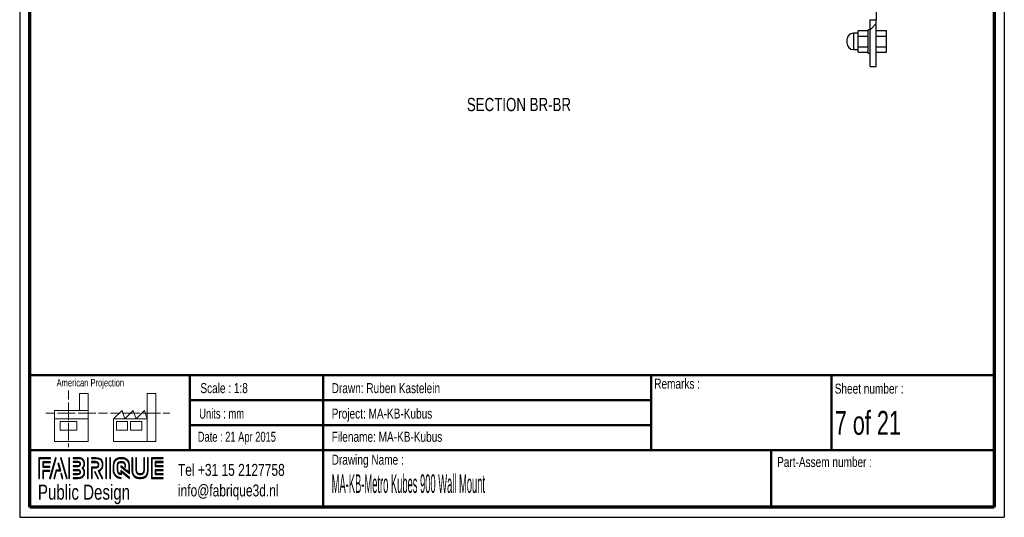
# Paper-space layout 'MA-KB-Kubus Wall Mount section BR-BR' of a CAD drawing. Header units: millimetres. Extents: x 7 to 203, y 7 to 289.
# Tile 1 of 2: x 7 to 203, y 7 to 107. Entities that reach past the tile are written whole.
import ezdxf

# ---------------------------------------------------------------- set-up
doc = ezdxf.new("R2010")
doc.units = ezdxf.units.MM
for name, color, linetype in [('FORMAT', 7, 'Continuous'), ('LAYER1', 7, 'Continuous'), ('LAYER2', 7, 'Continuous'), ('LOGO', 7, 'Continuous')]:
    doc.layers.add(name, color=color, linetype=linetype)
doc.styles.add('SLDTEXTSTYLE0', font='TXT', dxfattribs={"width": 0.7})
doc.styles.add('SLDTEXTSTYLE1', font='TXT', dxfattribs={"width": 0.75})
doc.styles.add('SLDTEXTSTYLE2', font='TXT', dxfattribs={"width": 0.678571})
doc.styles.add('SLDTEXTSTYLE3', font='TXT', dxfattribs={"width": 0.694444})
doc.styles.add('SLDTEXTSTYLE4', font='TXT', dxfattribs={"width": 0.37675})

psp = doc.layouts.new('MA-KB-Kubus Wall Mount section BR-BR')

# ---------------------------------------------------------------- hatches: boundary and pattern name
at = {"linetype": 'Continuous', "lineweight": 18}
h = psp.add_hatch(dxfattribs=at)
h.set_pattern_fill('ANSI32', style=0)
h.paths.add_polyline_path([(176.56, 106.7), (176.56, 97.39), (177.81, 97.39), (177.81, 106.7)], flags=0)
at = {"layer": 'LOGO'}
for points in [[(10.69, 15.13), (10.83, 15.13), (10.83, 19.12), (13.02, 19.12), (13.02, 19.26), (10.69, 19.26)], [(11.59, 17.51), (11.59, 18.34), (13.02, 18.34), (13.02, 18.48), (11.45, 18.48), (11.45, 17.37), (12.89, 17.37), (12.89, 17.51)], [(14.15, 19.28), (14.01, 19.28), (12.83, 15.16), (12.97, 15.16)], [(13.79, 15.16), (14.2, 16.67), (15.04, 16.67), (14.64, 18.16), (14.49, 18.16), (14.86, 16.81), (14.1, 16.81), (13.65, 15.16)], [(16.32, 15.16), (15.14, 19.28), (14.99, 19.28), (16.17, 15.16)], [(16.82, 15.16), (16.82, 19.28), (16.68, 19.28), (16.68, 15.16)], [(20.52, 15.16), (20.52, 19.28), (20.38, 19.28), (20.38, 15.16)], [(24.17, 15.16), (24.17, 19.28), (24.03, 19.28), (24.03, 15.16)], [(24.95, 15.16), (24.95, 19.28), (24.82, 19.28), (24.82, 15.16)], [(34.03, 17.68), (34.03, 18.36), (35.46, 18.36), (35.46, 18.5), (33.89, 18.5), (33.89, 17.54), (35.46, 17.54), (35.46, 17.68)], [(11.59, 15.13), (11.59, 16.59), (12.89, 16.59), (12.89, 16.73), (11.45, 16.73), (11.45, 15.13)], [(15.49, 15.16), (15.21, 16.14), (15.07, 16.14), (15.35, 15.16)], [(22.57, 15.16), (21.91, 16.5), (21.76, 16.5), (22.42, 15.16)], [(35.46, 15.94), (35.46, 16.08), (34.03, 16.08), (34.03, 16.76), (35.46, 16.76), (35.46, 16.9), (33.89, 16.9), (33.89, 15.94)]]:
    psp.add_hatch(color=7, dxfattribs=at).paths.add_polyline_path(points, flags=0)
h = psp.add_hatch(color=7, dxfattribs=at)
edge = h.paths.add_edge_path(flags=0)
edge.add_line((17.53, 15.16), (18.54, 15.16))
edge.add_spline(control_points=[(18.54, 15.16), (19.23, 15.16), (19.8, 15.72), (19.8, 16.42), (19.8, 16.71), (19.68, 16.99), (19.48, 17.22), (19.68, 17.45), (19.8, 17.73), (19.8, 18.02), (19.8, 18.72), (19.23, 19.28), (18.54, 19.28)], knot_values=[0, 0, 0, 0, 1, 2, 3, 4, 5, 6, 7, 8, 9, 10, 10, 10, 10], weights=[1, 1, 1, 1, 1, 1, 1, 1, 1, 1, 1, 1, 1], degree=3, periodic=0)
edge.add_line((18.54, 19.28), (17.53, 19.28))
edge.add_line((17.53, 19.28), (17.53, 19.15))
edge.add_line((17.53, 19.15), (18.54, 19.15))
edge.add_spline(control_points=[(18.54, 19.15), (19.16, 19.15), (19.66, 18.64), (19.66, 18.02), (19.66, 17.75), (19.55, 17.48), (19.34, 17.27)], knot_values=[0, 0, 0, 0, 1, 2, 3, 4, 4, 4, 4], weights=[1, 1, 1, 1, 1, 1, 1], degree=3, periodic=0)
edge.add_line((19.34, 17.27), (19.29, 17.22))
edge.add_line((19.29, 17.22), (19.34, 17.17))
edge.add_spline(control_points=[(19.34, 17.17), (19.55, 16.96), (19.66, 16.69), (19.66, 16.42), (19.66, 15.8), (19.16, 15.29), (18.54, 15.29)], knot_values=[0, 0, 0, 0, 1, 2, 3, 4, 4, 4, 4], weights=[1, 1, 1, 1, 1, 1, 1], degree=3, periodic=0)
edge.add_line((18.54, 15.29), (17.53, 15.29))
edge.add_line((17.53, 15.29), (17.53, 15.16))
h = psp.add_hatch(color=7, dxfattribs=at)
edge = h.paths.add_edge_path(flags=0)
edge.add_line((17.53, 17.54), (18.54, 17.54))
edge.add_spline(control_points=[(18.54, 17.54), (18.79, 17.57), (18.97, 17.78), (18.97, 18.02), (18.97, 18.29), (18.76, 18.51), (18.48, 18.51)], knot_values=[0, 0, 0, 0, 1, 2, 3, 4, 4, 4, 4], weights=[1, 1, 1, 1, 1, 1, 1], degree=3, periodic=0)
edge.add_line((18.48, 18.51), (17.53, 18.51))
edge.add_line((17.53, 18.51), (17.53, 18.37))
edge.add_line((17.53, 18.37), (18.48, 18.37))
edge.add_spline(control_points=[(18.48, 18.37), (18.68, 18.37), (18.83, 18.22), (18.83, 18.02), (18.83, 17.85), (18.7, 17.7), (18.53, 17.68)], knot_values=[0, 0, 0, 0, 1, 2, 3, 4, 4, 4, 4], weights=[1, 1, 1, 1, 1, 1, 1], degree=3, periodic=0)
edge.add_line((18.53, 17.68), (17.53, 17.68))
edge.add_line((17.53, 17.68), (17.53, 17.54))
h = psp.add_hatch(color=7, dxfattribs=at)
edge = h.paths.add_edge_path(flags=0)
edge.add_line((23.29, 15.16), (23.44, 15.16))
edge.add_line((23.44, 15.16), (22.72, 16.63))
edge.add_spline(control_points=[(22.72, 16.63), (23.18, 16.87), (23.47, 17.35), (23.47, 17.87), (23.47, 18.65), (22.84, 19.28), (22.06, 19.28)], knot_values=[0, 0, 0, 0, 1, 2, 3, 4, 4, 4, 4], weights=[1, 1, 1, 1, 1, 1, 1], degree=3, periodic=0)
edge.add_line((22.06, 19.28), (21.17, 19.28))
edge.add_line((21.17, 19.28), (21.17, 19.14))
edge.add_line((21.17, 19.14), (22.06, 19.14))
edge.add_spline(control_points=[(22.06, 19.14), (22.76, 19.14), (23.33, 18.57), (23.33, 17.87), (23.33, 17.38), (23.05, 16.93), (22.6, 16.72)], knot_values=[0, 0, 0, 0, 1, 2, 3, 4, 4, 4, 4], weights=[1, 1, 1, 1, 1, 1, 1], degree=3, periodic=0)
edge.add_line((22.6, 16.72), (22.54, 16.69))
edge.add_line((22.54, 16.69), (23.29, 15.16))
h = psp.add_hatch(color=7, dxfattribs=at)
edge = h.paths.add_edge_path(flags=0)
edge.add_line((21.17, 18.36), (22.01, 18.36))
edge.add_spline(control_points=[(22.01, 18.36), (22.28, 18.36), (22.49, 18.14), (22.49, 17.87), (22.49, 17.6), (22.28, 17.38), (22.01, 17.38)], knot_values=[0, 0, 0, 0, 1, 2, 3, 4, 4, 4, 4], weights=[1, 1, 1, 1, 1, 1, 1], degree=3, periodic=0)
edge.add_line((22.01, 17.38), (21.17, 17.38))
edge.add_line((21.17, 17.38), (21.17, 15.16))
edge.add_line((21.17, 15.16), (21.31, 15.16))
edge.add_line((21.31, 15.16), (21.31, 17.24))
edge.add_line((21.31, 17.24), (22.01, 17.24))
edge.add_spline(control_points=[(22.01, 17.24), (22.35, 17.24), (22.63, 17.52), (22.63, 17.87), (22.63, 18.22), (22.35, 18.5), (22.01, 18.5)], knot_values=[0, 0, 0, 0, 1, 2, 3, 4, 4, 4, 4], weights=[1, 1, 1, 1, 1, 1, 1], degree=3, periodic=0)
edge.add_line((22.01, 18.5), (21.17, 18.5))
edge.add_line((21.17, 18.5), (21.17, 18.36))
h = psp.add_hatch(color=7, dxfattribs=at)
edge = h.paths.add_edge_path(flags=0)
edge.add_line((28.76, 16.14), (28.76, 17.65))
edge.add_spline(control_points=[(28.76, 17.65), (28.76, 18.55), (28.03, 19.28), (27.13, 19.28), (26.23, 19.28), (25.5, 18.55), (25.5, 17.65)], knot_values=[0, 0, 0, 0, 1, 2, 3, 4, 4, 4, 4], weights=[1, 1, 1, 1, 1, 1, 1], degree=3, periodic=0)
edge.add_line((25.5, 17.65), (25.5, 16.79))
edge.add_spline(control_points=[(25.5, 16.79), (25.5, 15.89), (26.23, 15.16), (27.13, 15.16)], knot_values=[1, 1, 1, 1, 2, 2, 2, 2], weights=[1, 1, 1, 1], degree=3, periodic=0)
edge.add_line((27.13, 15.16), (27.13, 15.29))
edge.add_spline(control_points=[(27.13, 15.29), (26.31, 15.29), (25.64, 15.97), (25.64, 16.79)], knot_values=[3, 3, 3, 3, 4, 4, 4, 4], weights=[1, 1, 1, 1], degree=3, periodic=0)
edge.add_line((25.64, 16.79), (25.64, 17.65))
edge.add_spline(control_points=[(25.64, 17.65), (25.64, 18.47), (26.31, 19.14), (27.13, 19.14), (27.95, 19.14), (28.62, 18.47), (28.62, 17.65)], knot_values=[0, 0, 0, 0, 1, 2, 3, 4, 4, 4, 4], weights=[1, 1, 1, 1, 1, 1, 1], degree=3, periodic=0)
edge.add_spline(control_points=[(28.62, 17.65), (28.62, 16.65), (28.62, 16.42), (28.43, 16.57), (27.06, 17.64)], knot_values=[0, 0, 0, 0, 1, 2, 2, 2, 2], weights=[1, 1, 1, 1, 1], degree=3, periodic=0)
edge.add_line((27.06, 17.64), (27.06, 17.47))
edge.add_line((27.06, 17.47), (28.76, 16.14))
h = psp.add_hatch(color=7, dxfattribs=at)
edge = h.paths.add_edge_path(flags=0)
edge.add_line((28.76, 15.16), (28.76, 15.35))
edge.add_line((28.76, 15.35), (27.06, 16.72))
edge.add_line((27.06, 16.72), (27.06, 16.09))
edge.add_spline(control_points=[(27.06, 16.09), (26.7, 16.13), (26.42, 16.42), (26.42, 16.79)], knot_values=[0, 0, 0, 0, 1, 1, 1, 1], weights=[1, 1, 1, 1], degree=3, periodic=0)
edge.add_line((26.42, 16.79), (26.42, 17.65))
edge.add_spline(control_points=[(26.42, 17.65), (26.42, 18.04), (26.74, 18.36), (27.13, 18.36), (27.52, 18.36), (27.84, 18.04), (27.84, 17.65)], knot_values=[0, 0, 0, 0, 1, 2, 3, 4, 4, 4, 4], weights=[1, 1, 1, 1, 1, 1, 1], degree=3, periodic=0)
edge.add_line((27.84, 17.65), (27.84, 17.41))
edge.add_line((27.84, 17.41), (27.98, 17.41))
edge.add_line((27.98, 17.41), (27.98, 17.65))
edge.add_spline(control_points=[(27.98, 17.65), (27.98, 18.12), (27.6, 18.5), (27.13, 18.5), (26.66, 18.5), (26.28, 18.12), (26.28, 17.65)], knot_values=[0, 0, 0, 0, 1, 2, 3, 4, 4, 4, 4], weights=[1, 1, 1, 1, 1, 1, 1], degree=3, periodic=0)
edge.add_line((26.28, 17.65), (26.28, 16.79))
edge.add_spline(control_points=[(26.28, 16.79), (26.28, 16.32), (26.66, 15.94), (27.13, 15.94)], knot_values=[0, 0, 0, 0, 1, 1, 1, 1], weights=[1, 1, 1, 1], degree=3, periodic=0)
edge.add_line((27.13, 15.94), (27.2, 15.94))
edge.add_line((27.2, 15.94), (27.2, 16.44))
edge.add_line((27.2, 16.44), (28.76, 15.16))
h = psp.add_hatch(color=7, dxfattribs=at)
edge = h.paths.add_edge_path(flags=0)
edge.add_line((29.26, 19.28), (29.26, 16.79))
edge.add_spline(control_points=[(29.26, 16.79), (29.26, 15.89), (29.99, 15.16), (30.89, 15.16), (31.79, 15.16), (32.52, 15.89), (32.52, 16.79)], knot_values=[0, 0, 0, 0, 1, 2, 3, 4, 4, 4, 4], weights=[1, 1, 1, 1, 1, 1, 1], degree=3, periodic=0)
edge.add_line((32.52, 16.79), (32.52, 19.28))
edge.add_line((32.52, 19.28), (32.38, 19.28))
edge.add_line((32.38, 19.28), (32.38, 16.79))
edge.add_spline(control_points=[(32.38, 16.79), (32.38, 15.97), (31.71, 15.29), (30.89, 15.29), (30.07, 15.29), (29.4, 15.97), (29.4, 16.79)], knot_values=[0, 0, 0, 0, 1, 2, 3, 4, 4, 4, 4], weights=[1, 1, 1, 1, 1, 1, 1], degree=3, periodic=0)
edge.add_line((29.4, 16.79), (29.4, 19.28))
edge.add_line((29.4, 19.28), (29.26, 19.28))
h = psp.add_hatch(color=7, dxfattribs=at)
edge = h.paths.add_edge_path(flags=0)
edge.add_line((30.04, 19.28), (30.04, 16.79))
edge.add_spline(control_points=[(30.04, 16.79), (30.04, 16.32), (30.42, 15.94), (30.89, 15.94), (31.36, 15.94), (31.74, 16.32), (31.74, 16.79)], knot_values=[0, 0, 0, 0, 1, 2, 3, 4, 4, 4, 4], weights=[1, 1, 1, 1, 1, 1, 1], degree=3, periodic=0)
edge.add_line((31.74, 16.79), (31.74, 19.28))
edge.add_line((31.74, 19.28), (31.6, 19.28))
edge.add_line((31.6, 19.28), (31.6, 16.79))
edge.add_spline(control_points=[(31.6, 16.79), (31.6, 16.4), (31.28, 16.08), (30.89, 16.08), (30.5, 16.08), (30.18, 16.4), (30.18, 16.79)], knot_values=[0, 0, 0, 0, 1, 2, 3, 4, 4, 4, 4], weights=[1, 1, 1, 1, 1, 1, 1], degree=3, periodic=0)
edge.add_line((30.18, 16.79), (30.18, 19.28))
edge.add_line((30.18, 19.28), (30.04, 19.28))
h = psp.add_hatch(color=7, dxfattribs=at)
edge = h.paths.add_edge_path(flags=0)
edge.add_line((35.46, 15.16), (35.46, 15.29))
edge.add_spline(control_points=[(35.46, 15.29), (33.4, 15.29), (33.27, 15.29), (33.27, 15.42), (33.27, 19.01), (33.27, 19.14)], knot_values=[0, 0, 0, 0, 1, 2, 3, 3, 3, 3], weights=[1, 1, 1, 1, 1, 1], degree=3, periodic=0)
edge.add_line((33.27, 19.14), (35.46, 19.14))
edge.add_line((35.46, 19.14), (35.46, 19.28))
edge.add_line((35.46, 19.28), (33.13, 19.28))
edge.add_line((33.13, 19.28), (33.13, 15.16))
edge.add_line((33.13, 15.16), (35.46, 15.16))
h = psp.add_hatch(color=7, dxfattribs=at)
edge = h.paths.add_edge_path(flags=0)
edge.add_line((17.53, 15.93), (18.48, 15.93))
edge.add_spline(control_points=[(18.48, 15.93), (18.75, 15.93), (18.97, 16.15), (18.97, 16.42), (18.97, 16.69), (18.76, 16.9), (18.48, 16.9), (18.48, 16.9), (17.53, 16.9)], knot_values=[0, 0, 0, 0, 1, 2, 3, 4, 5, 6, 6, 6, 6], weights=[1, 1, 1, 1, 1, 1, 1, 1, 1], degree=3, periodic=0)
edge.add_line((17.53, 16.9), (17.53, 16.76))
edge.add_line((17.53, 16.76), (18.48, 16.76))
edge.add_spline(control_points=[(18.48, 16.76), (18.68, 16.76), (18.83, 16.61), (18.83, 16.42), (18.83, 16.22), (18.68, 16.07), (18.48, 16.07)], knot_values=[0, 0, 0, 0, 1, 2, 3, 4, 4, 4, 4], weights=[1, 1, 1, 1, 1, 1, 1], degree=3, periodic=0)
edge.add_line((18.48, 16.07), (17.53, 16.07))
edge.add_line((17.53, 16.07), (17.53, 15.93))

# ---------------------------------------------------------------- linework, layer by layer
at = {"color": 7, "linetype": 'Continuous', "lineweight": 25}
for p, q in [((177.81, 125.58), (177.81, 106.7)), ((176.56, 106.76), (176.56, 106.7)), ((176.56, 106.7), (177.81, 106.7)), ((176.56, 97.39), (176.56, 106.7)), ((177.81, 97.39), (177.81, 106.7)), ((174.18, 103.47), (174.18, 104.55)), ((174.18, 104.55), (176.18, 104.55)), ((176.56, 104.7), (176.18, 104.7)), ((176.18, 100.08), (176.18, 104.7)), ((177.81, 104.55), (179.81, 104.55)), ((179.81, 103.47), (179.81, 104.55)), ((171.93, 102.7), (171.93, 102.08)), ((174.18, 104.01), (173.24, 104.01)), ((174.18, 101.31), (174.18, 103.47)), ((174.18, 103.47), (176.18, 103.47)), ((177.81, 103.47), (179.81, 103.47)), ((179.81, 101.31), (179.81, 103.47)), ((173.24, 100.76), (174.18, 100.76)), ((174.18, 100.22), (174.18, 101.31)), ((174.18, 101.31), (176.18, 101.31)), ((174.18, 100.22), (176.18, 100.22)), ((177.81, 101.31), (179.81, 101.31)), ((177.81, 100.22), (179.81, 100.22)), ((179.81, 100.22), (179.81, 101.31)), ((176.18, 100.08), (176.56, 100.08)), ((176.56, 97.39), (177.81, 97.39))]:
    psp.add_line(p, q, dxfattribs=at)
at = {"color": 8, "linetype": 'Continuous', "lineweight": 25}
psp.add_line((173.24, 104.01), (173.24, 100.76), dxfattribs=at)
at = {"color": 7, "linetype": 'Continuous', "lineweight": 18}
for p, q in [((16.58, 32.68), (16.58, 30.92)), ((20.5, 32.11), (18.82, 32.11)), ((18.82, 32.11), (18.82, 28.74)), ((20.5, 27.05), (20.5, 32.11)), ((32.32, 27.05), (32.32, 32.12)), ((32.32, 32.12), (34, 32.12)), ((34, 32.12), (34, 22.55)), ((16.58, 30.33), (16.58, 28.57)), ((12.09, 28.18), (13.84, 28.18)), ((13.77, 28.74), (13.77, 27.05)), ((13.77, 28.74), (20.5, 28.74)), ((14.42, 28.18), (16.18, 28.18)), ((16.18, 28.18), (17.93, 28.18)), ((16.58, 28.57), (16.58, 26.81)), ((18.52, 28.18), (20.27, 28.18)), ((20.27, 28.18), (22.03, 28.18)), ((22.61, 28.18), (24.37, 28.18)), ((24.98, 28.18), (26.73, 28.18)), ((25.59, 27.05), (27.27, 28.74)), ((27.27, 28.74), (27.84, 27.05)), ((27.32, 28.18), (29.07, 28.18)), ((27.84, 27.05), (29.52, 28.74)), ((29.07, 28.18), (30.83, 28.18)), ((29.52, 28.74), (30.08, 27.05)), ((30.08, 27.05), (31.76, 28.74)), ((31.41, 28.18), (33.17, 28.18)), ((31.76, 28.74), (32.32, 27.05)), ((33.17, 28.18), (34.92, 28.18)), ((35.51, 28.18), (36.81, 28.18)), ((13.77, 27.05), (20.5, 27.05)), ((13.77, 27.05), (13.77, 22.55)), ((14.9, 26.49), (18.26, 26.49)), ((14.9, 24.8), (14.9, 26.49)), ((16.58, 26.22), (16.58, 24.46)), ((18.26, 26.49), (18.26, 24.8)), ((20.5, 27.05), (20.5, 22.55)), ((32.32, 27.05), (25.59, 27.05)), ((25.59, 27.05), (25.59, 22.55)), ((26.15, 26.49), (28.4, 26.49)), ((26.15, 24.81), (26.15, 26.49)), ((28.4, 26.49), (28.4, 24.81)), ((28.96, 26.49), (31.2, 26.49)), ((28.96, 24.81), (28.96, 26.49)), ((31.2, 26.49), (31.2, 24.81)), ((32.32, 27.05), (32.32, 22.55)), ((18.26, 24.8), (14.9, 24.8)), ((16.58, 24.46), (16.58, 22.7)), ((28.4, 24.81), (26.15, 24.81)), ((31.2, 24.81), (28.96, 24.81)), ((13.77, 22.55), (20.5, 22.55)), ((16.58, 22.11), (16.58, 21.42)), ((25.59, 22.55), (32.32, 22.55)), ((32.32, 22.55), (34, 22.55))]:
    psp.add_line(p, q, dxfattribs=at)
at = {"color": 7, "linetype": 'Continuous', "lineweight": 25}
for centre, start, end in [((173.24, 102.7), 90, 180), ((173.24, 102.08), 180, 270)]:
    psp.add_arc(centre, 1.31, start, end, dxfattribs=at)
at = {"layer": 'LAYER1', "lineweight": 50}
for p, q in [((8.85, 35.78), (201.35, 35.78)), ((40.81, 35.78), (40.81, 20.78)), ((67.43, 35.78), (67.43, 9.39)), ((132.85, 35.78), (132.85, 20.78)), ((168.85, 20.78), (168.85, 35.78)), ((40.81, 30.78), (132.85, 30.78)), ((40.81, 25.78), (132.85, 25.78)), ((8.85, 20.78), (201.35, 20.78)), ((156.81, 9.39), (156.81, 20.78))]:
    psp.add_line(p, q, dxfattribs=at)
at = {"layer": 'LAYER2', "lineweight": 70}
for p, q in [((8.85, 9.39), (8.85, 287.7)), ((201.35, 287.7), (201.35, 9.39)), ((201.35, 9.39), (8.85, 9.39))]:
    psp.add_line(p, q, dxfattribs=at)
at = {"layer": 'LOGO'}
for p, q in [((6.85, 289.02), (6.85, 7.39)), ((203.35, 289.02), (203.35, 7.39)), ((6.85, 7.39), (203.35, 7.39))]:
    psp.add_line(p, q, dxfattribs=at)
at = {"layer": 'LOGO', "color": 7, "linetype": 'Continuous', "lineweight": 25}
for p, q in [((13.02, 19.26), (10.69, 19.26)), ((14.01, 19.28), (12.83, 15.16)), ((12.97, 15.16), (14.15, 19.28))]:
    psp.add_line(p, q, dxfattribs=at)
at = {"layer": 'LOGO', "color": 7, "lineweight": 25}
for p, q in [((10.69, 19.26), (10.69, 15.13)), ((10.83, 19.12), (13.02, 19.12)), ((10.83, 15.13), (10.83, 19.12)), ((13.02, 18.48), (11.45, 18.48)), ((11.45, 18.48), (11.45, 17.37)), ((11.59, 17.51), (11.59, 18.34)), ((11.59, 18.34), (13.02, 18.34)), ((13.02, 19.12), (13.02, 19.26)), ((13.02, 18.34), (13.02, 18.48)), ((14.15, 19.28), (14.01, 19.28)), ((14.64, 18.16), (14.49, 18.16)), ((14.49, 18.16), (14.86, 16.81)), ((15.04, 16.67), (14.64, 18.16)), ((14.99, 19.28), (16.17, 15.16)), ((15.14, 19.28), (14.99, 19.28)), ((16.32, 15.16), (15.14, 19.28)), ((16.68, 19.28), (16.68, 15.16)), ((16.82, 19.28), (16.68, 19.28)), ((16.82, 15.16), (16.82, 19.28)), ((17.53, 19.28), (17.53, 19.15)), ((18.54, 19.28), (17.53, 19.28)), ((17.53, 19.15), (18.54, 19.15)), ((17.53, 18.51), (17.53, 18.37)), ((18.48, 18.51), (17.53, 18.51)), ((17.53, 18.37), (18.48, 18.37)), ((20.38, 19.28), (20.38, 15.16)), ((20.52, 19.28), (20.38, 19.28)), ((20.52, 15.16), (20.52, 19.28)), ((22.06, 19.28), (21.17, 19.28)), ((21.17, 19.28), (21.17, 19.14)), ((21.17, 19.14), (22.06, 19.14)), ((22.01, 18.5), (21.17, 18.5)), ((21.17, 18.5), (21.17, 18.36)), ((22.01, 18.5), (21.17, 18.5)), ((21.17, 18.5), (21.17, 18.36)), ((21.17, 18.36), (22.01, 18.36)), ((21.17, 18.36), (22.01, 18.36)), ((24.03, 19.28), (24.03, 15.16)), ((24.17, 19.28), (24.03, 19.28)), ((24.17, 15.16), (24.17, 19.28)), ((24.82, 19.28), (24.82, 15.16)), ((24.95, 19.28), (24.82, 19.28)), ((24.95, 15.16), (24.95, 19.28)), ((29.4, 19.28), (29.26, 19.28)), ((29.26, 19.28), (29.26, 16.79)), ((29.4, 19.28), (29.26, 19.28)), ((29.26, 19.28), (29.26, 16.79)), ((29.4, 16.79), (29.4, 19.28)), ((29.4, 16.79), (29.4, 19.28)), ((30.18, 19.28), (30.04, 19.28)), ((30.04, 19.28), (30.04, 16.79)), ((30.18, 19.28), (30.04, 19.28)), ((30.04, 19.28), (30.04, 16.79)), ((30.18, 16.79), (30.18, 19.28)), ((30.18, 16.79), (30.18, 19.28)), ((31.6, 19.28), (31.6, 16.79)), ((31.74, 19.28), (31.6, 19.28)), ((31.6, 19.28), (31.6, 16.79)), ((31.74, 19.28), (31.6, 19.28)), ((31.74, 16.79), (31.74, 19.28)), ((31.74, 16.79), (31.74, 19.28)), ((32.38, 19.28), (32.38, 16.79)), ((32.52, 19.28), (32.38, 19.28)), ((32.38, 19.28), (32.38, 16.79)), ((32.52, 19.28), (32.38, 19.28)), ((32.52, 16.79), (32.52, 19.28)), ((32.52, 16.79), (32.52, 19.28)), ((35.46, 19.28), (33.13, 19.28)), ((33.13, 19.28), (33.13, 15.16)), ((35.46, 19.28), (33.13, 19.28)), ((33.13, 19.28), (33.13, 15.16)), ((33.27, 19.14), (35.46, 19.14)), ((33.27, 19.14), (35.46, 19.14)), ((35.46, 18.5), (33.89, 18.5)), ((33.89, 18.5), (33.89, 17.54)), ((35.46, 18.5), (33.89, 18.5)), ((33.89, 18.5), (33.89, 17.54)), ((34.03, 17.68), (34.03, 18.36)), ((34.03, 18.36), (35.46, 18.36)), ((34.03, 17.68), (34.03, 18.36)), ((34.03, 18.36), (35.46, 18.36)), ((35.46, 19.14), (35.46, 19.28)), ((35.46, 19.14), (35.46, 19.28)), ((35.46, 18.36), (35.46, 18.5)), ((35.46, 18.36), (35.46, 18.5)), ((11.45, 17.37), (12.89, 17.37)), ((12.89, 16.73), (11.45, 16.73)), ((11.45, 16.73), (11.45, 15.13)), ((12.89, 17.51), (11.59, 17.51)), ((11.59, 15.13), (11.59, 16.59)), ((11.59, 16.59), (12.89, 16.59)), ((12.89, 17.37), (12.89, 17.51)), ((12.89, 16.59), (12.89, 16.73)), ((14.1, 16.81), (13.65, 15.16)), ((13.79, 15.16), (14.2, 16.67)), ((14.86, 16.81), (14.1, 16.81)), ((15.07, 16.14), (15.35, 15.16)), ((15.21, 16.14), (15.07, 16.14)), ((15.49, 15.16), (15.21, 16.14)), ((18.53, 17.68), (17.53, 17.68)), ((17.53, 17.68), (17.53, 17.54)), ((17.53, 17.54), (18.54, 17.54)), ((17.53, 16.9), (17.53, 16.76)), ((17.53, 16.76), (18.48, 16.76)), ((18.48, 16.07), (17.53, 16.07)), ((17.53, 16.07), (17.53, 15.93)), ((17.53, 15.93), (18.48, 15.93)), ((19.34, 17.27), (19.29, 17.22)), ((19.29, 17.22), (19.34, 17.17)), ((22.01, 17.38), (21.17, 17.38)), ((21.17, 17.38), (21.17, 15.16)), ((22.01, 17.38), (21.17, 17.38)), ((21.17, 17.38), (21.17, 15.16)), ((21.31, 15.16), (21.31, 17.24)), ((21.31, 17.24), (22.01, 17.24)), ((21.31, 15.16), (21.31, 17.24)), ((21.31, 17.24), (22.01, 17.24)), ((21.76, 16.5), (22.42, 15.16)), ((21.91, 16.5), (21.76, 16.5)), ((21.76, 16.5), (22.42, 15.16)), ((21.91, 16.5), (21.76, 16.5)), ((22.57, 15.16), (21.91, 16.5)), ((22.57, 15.16), (21.91, 16.5)), ((22.6, 16.72), (22.54, 16.69)), ((22.54, 16.69), (23.29, 15.16)), ((23.44, 15.16), (22.72, 16.63)), ((25.5, 17.65), (25.5, 16.79)), ((25.5, 17.65), (25.5, 16.79)), ((25.64, 16.79), (25.64, 17.65)), ((25.64, 16.79), (25.64, 17.65)), ((26.28, 17.65), (26.28, 16.79)), ((26.42, 16.79), (26.42, 17.65)), ((27.06, 17.64), (27.06, 17.47)), ((27.06, 17.64), (27.06, 17.47)), ((27.06, 17.47), (28.76, 16.14)), ((27.06, 17.47), (28.76, 16.14)), ((28.76, 15.35), (27.06, 16.72)), ((27.06, 16.72), (27.06, 16.09)), ((27.13, 15.94), (27.2, 15.94)), ((27.2, 15.94), (27.2, 16.44)), ((27.2, 16.44), (28.76, 15.16)), ((27.84, 17.65), (27.84, 17.41)), ((27.84, 17.41), (27.98, 17.41)), ((27.98, 17.41), (27.98, 17.65)), ((28.76, 16.14), (28.76, 17.65)), ((28.76, 16.14), (28.76, 17.65)), ((33.89, 17.54), (35.46, 17.54)), ((33.89, 17.54), (35.46, 17.54)), ((35.46, 16.9), (33.89, 16.9)), ((33.89, 16.9), (33.89, 15.94)), ((35.46, 16.9), (33.89, 16.9)), ((33.89, 16.9), (33.89, 15.94)), ((33.89, 15.94), (35.46, 15.94)), ((33.89, 15.94), (35.46, 15.94)), ((35.46, 17.68), (34.03, 17.68)), ((35.46, 17.68), (34.03, 17.68)), ((34.03, 16.08), (34.03, 16.76)), ((34.03, 16.76), (35.46, 16.76)), ((34.03, 16.08), (34.03, 16.76)), ((34.03, 16.76), (35.46, 16.76)), ((35.46, 16.08), (34.03, 16.08)), ((35.46, 16.08), (34.03, 16.08)), ((35.46, 17.54), (35.46, 17.68)), ((35.46, 17.54), (35.46, 17.68)), ((35.46, 16.76), (35.46, 16.9)), ((35.46, 16.76), (35.46, 16.9)), ((35.46, 15.94), (35.46, 16.08)), ((35.46, 15.94), (35.46, 16.08)), ((10.69, 15.13), (10.83, 15.13)), ((11.45, 15.13), (11.59, 15.13)), ((12.83, 15.16), (12.97, 15.16)), ((13.65, 15.16), (13.79, 15.16)), ((15.35, 15.16), (15.49, 15.16)), ((16.17, 15.16), (16.32, 15.16)), ((16.68, 15.16), (16.82, 15.16)), ((18.54, 15.29), (17.53, 15.29)), ((17.53, 15.29), (17.53, 15.16)), ((17.53, 15.16), (18.54, 15.16)), ((20.38, 15.16), (20.52, 15.16)), ((21.17, 15.16), (21.31, 15.16)), ((21.17, 15.16), (21.31, 15.16)), ((22.42, 15.16), (22.57, 15.16)), ((22.42, 15.16), (22.57, 15.16)), ((23.29, 15.16), (23.44, 15.16)), ((24.03, 15.16), (24.17, 15.16)), ((24.82, 15.16), (24.95, 15.16)), ((27.13, 15.16), (27.13, 15.29)), ((27.13, 15.16), (27.13, 15.29)), ((28.76, 15.16), (28.76, 15.35)), ((33.13, 15.16), (35.46, 15.16)), ((33.13, 15.16), (35.46, 15.16)), ((35.46, 15.16), (35.46, 15.29)), ((35.46, 15.16), (35.46, 15.29))]:
    psp.add_line(p, q, dxfattribs=at)
for points, degree in [([(18.54, 17.54), (18.79, 17.57), (18.97, 17.78), (18.97, 18.02), (18.97, 18.29), (18.76, 18.51), (18.48, 18.51)], 3), ([(18.48, 18.37), (18.68, 18.37), (18.83, 18.22), (18.83, 18.02), (18.83, 17.85), (18.7, 17.7), (18.53, 17.68)], 3), ([(18.54, 15.16), (19.23, 15.16), (19.8, 15.72), (19.8, 16.42), (19.8, 16.71), (19.68, 16.99), (19.48, 17.22), (19.68, 17.45), (19.8, 17.73), (19.8, 18.02), (19.8, 18.72), (19.23, 19.28), (18.54, 19.28)], 3), ([(18.54, 19.15), (19.16, 19.15), (19.66, 18.64), (19.66, 18.02), (19.66, 17.75), (19.55, 17.48), (19.34, 17.27)], 3), ([(22.01, 17.24), (22.35, 17.24), (22.63, 17.52), (22.63, 17.87), (22.63, 18.22), (22.35, 18.5), (22.01, 18.5)], 3), ([(22.01, 18.36), (22.28, 18.36), (22.49, 18.14), (22.49, 17.87), (22.49, 17.6), (22.28, 17.38), (22.01, 17.38)], 3), ([(22.72, 16.63), (23.18, 16.87), (23.47, 17.35), (23.47, 17.87), (23.47, 18.65), (22.84, 19.28), (22.06, 19.28)], 3), ([(22.06, 19.14), (22.76, 19.14), (23.33, 18.57), (23.33, 17.87), (23.33, 17.38), (23.05, 16.93), (22.6, 16.72)], 3), ([(28.76, 17.65), (28.76, 18.55), (28.03, 19.28), (27.13, 19.28), (26.23, 19.28), (25.5, 18.55), (25.5, 17.65)], 3), ([(25.64, 17.65), (25.64, 18.47), (26.31, 19.14), (27.13, 19.14), (27.95, 19.14), (28.62, 18.47), (28.62, 17.65)], 3), ([(27.98, 17.65), (27.98, 18.12), (27.6, 18.5), (27.13, 18.5), (26.66, 18.5), (26.28, 18.12), (26.28, 17.65)], 3), ([(26.42, 17.65), (26.42, 18.04), (26.74, 18.36), (27.13, 18.36), (27.52, 18.36), (27.84, 18.04), (27.84, 17.65)], 3), ([(35.46, 15.29), (33.4, 15.29), (33.27, 15.29), (33.27, 15.42), (33.27, 19.01), (33.27, 19.14)], 3), ([(14.2, 16.67), (14.29, 16.67), (15.04, 16.67)], 2), ([(18.48, 15.93), (18.75, 15.93), (18.97, 16.15), (18.97, 16.42), (18.97, 16.69), (18.76, 16.9), (18.48, 16.9), (18.48, 16.9), (17.53, 16.9)], 3), ([(18.48, 16.76), (18.68, 16.76), (18.83, 16.61), (18.83, 16.42), (18.83, 16.22), (18.68, 16.07), (18.48, 16.07)], 3), ([(19.34, 17.17), (19.55, 16.96), (19.66, 16.69), (19.66, 16.42), (19.66, 15.8), (19.16, 15.29), (18.54, 15.29)], 3), ([(25.5, 16.79), (25.5, 15.89), (26.23, 15.16), (27.13, 15.16)], 3), ([(25.5, 16.79), (25.5, 15.89), (26.23, 15.16), (27.13, 15.16)], 3), ([(27.13, 15.29), (26.31, 15.29), (25.64, 15.97), (25.64, 16.79)], 3), ([(27.13, 15.29), (26.31, 15.29), (25.64, 15.97), (25.64, 16.79)], 3), ([(26.28, 16.79), (26.28, 16.32), (26.66, 15.94), (27.13, 15.94)], 3), ([(27.06, 16.09), (26.7, 16.13), (26.42, 16.42), (26.42, 16.79)], 3), ([(28.62, 17.65), (28.62, 16.65), (28.62, 16.42), (28.43, 16.57), (27.06, 17.64)], 3), ([(29.26, 16.79), (29.26, 15.89), (29.99, 15.16), (30.89, 15.16), (31.79, 15.16), (32.52, 15.89), (32.52, 16.79)], 3), ([(32.38, 16.79), (32.38, 15.97), (31.71, 15.29), (30.89, 15.29), (30.07, 15.29), (29.4, 15.97), (29.4, 16.79)], 3), ([(30.04, 16.79), (30.04, 16.32), (30.42, 15.94), (30.89, 15.94), (31.36, 15.94), (31.74, 16.32), (31.74, 16.79)], 3), ([(31.6, 16.79), (31.6, 16.4), (31.28, 16.08), (30.89, 16.08), (30.5, 16.08), (30.18, 16.4), (30.18, 16.79)], 3)]:
    psp.add_open_spline(points, degree=degree, dxfattribs=at)

# ---------------------------------------------------------------- texts
at = {"layer": 'FORMAT', "color": 218, "insert": (69.12, 15.96), "char_height": 3.7042, "attachment_point": 1, "style": 'SLDTEXTSTYLE4'}
psp.add_mtext('MA-KB-Metro Kubes 900 Wall Mount', dxfattribs=at)
at = {"layer": 'LAYER1', "attachment_point": 1}
for s, insert, char_height, style in [('American Projection', (14.22, 35.01), 1.5, 'SLDTEXTSTYLE1'), ('Scale : 1:8', (42.91, 34.18), 2, 'SLDTEXTSTYLE1'), ('Drawn: Ruben Kastelein', (69.12, 34.18), 2, 'SLDTEXTSTYLE1'), ('Remarks :', (133.49, 35.07), 2, 'SLDTEXTSTYLE1'), ('Sheet number :', (169.51, 34.08), 2, 'SLDTEXTSTYLE1'), ('Units : mm', (42.68, 29.1), 2, 'SLDTEXTSTYLE0'), ('Project: MA-KB-Kubus', (69.12, 29.1), 2, 'SLDTEXTSTYLE1'), ('Date : 21 Apr 2015', (42.4, 24.47), 2, 'SLDTEXTSTYLE3'), ('Filename: MA-KB-Kubus', (69.12, 24.47), 2, 'SLDTEXTSTYLE1'), ('Drawing Name :', (69.12, 19.89), 2, 'SLDTEXTSTYLE1'), ('Part-Assem number :', (158.01, 19.43), 2, 'SLDTEXTSTYLE1')]:
    psp.add_mtext(s, dxfattribs=dict(at, insert=insert, char_height=char_height, style=style))
at = {"layer": 'LOGO'}
for s, insert, char_height, attachment_point, style in [('SECTION BR-BR', (106.49, 91.12), 2.6458, 2, 'SLDTEXTSTYLE1'), ('7 of 21', (169.51, 28.63), 4.763, 1, 'SLDTEXTSTYLE2'), ('Tel +31 15 2127758', (38.43, 18.05), 2.3813, 1, 'SLDTEXTSTYLE1'), ('Public Design', (10.49, 13.91), 3, 1, 'SLDTEXTSTYLE1'), ('info@fabrique3d.nl', (38.43, 13.94), 2.3813, 1, 'SLDTEXTSTYLE1')]:
    psp.add_mtext(s, dxfattribs=dict(at, insert=insert, char_height=char_height, attachment_point=attachment_point, style=style))

doc.saveas('drawing.dxf')
